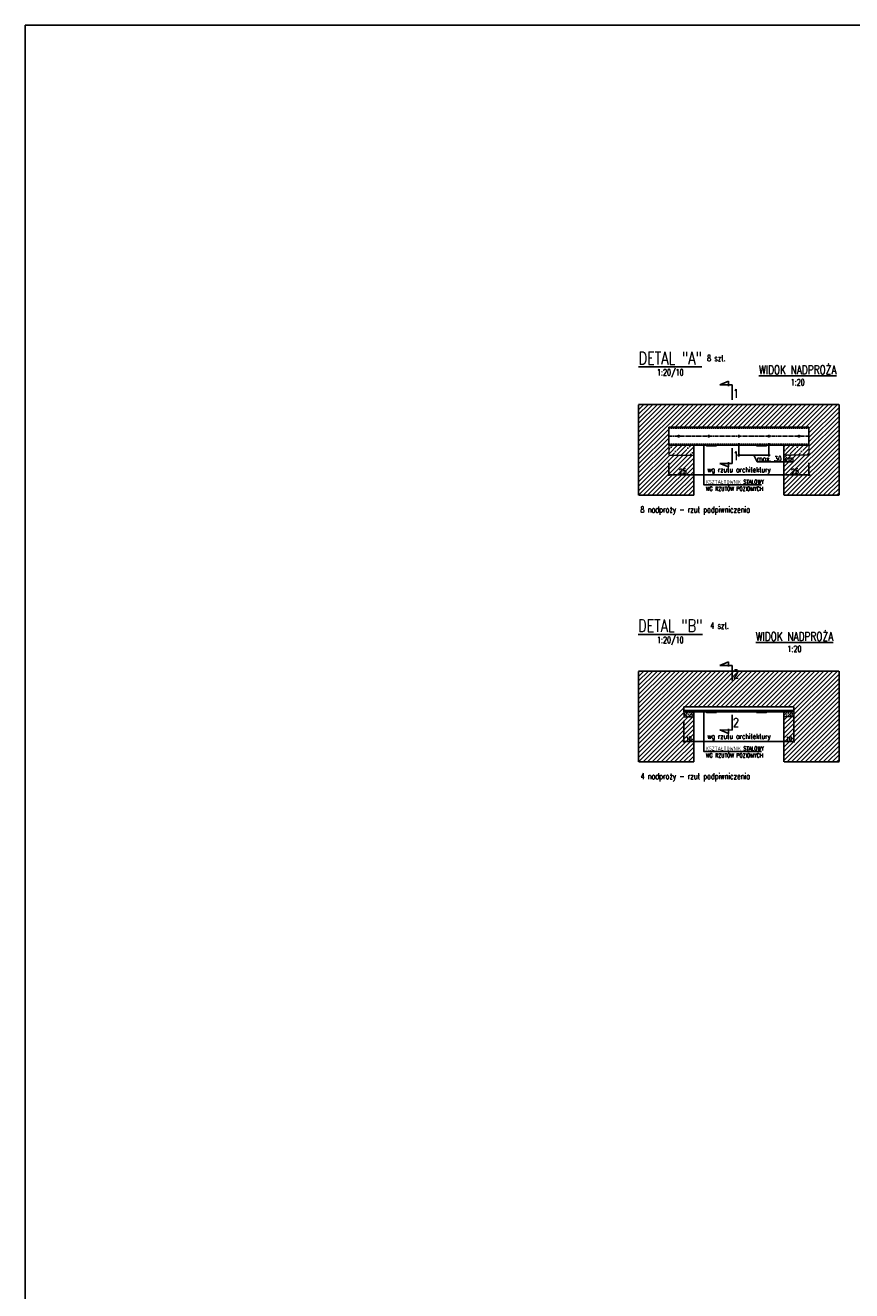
# Model space of a CAD drawing. Header units: millimetres. Extents: x 136919 to 160325, y -19528 to -8134.
# Tile 12 of 22: x 144121 to 144946, y -12429 to -11166. Entities that reach past the tile are written whole.
import ezdxf
from ezdxf.enums import TextEntityAlignment as Align

# ---------------------------------------------------------------- set-up
doc = ezdxf.new("R2010")
doc.units = ezdxf.units.MM
doc.header["$LTSCALE"] = 0.1
doc.linetypes.add('CENTER2', pattern=[28.575, 19.05, -3.175, 3.175, -3.175])
doc.linetypes.add('HIDDEN', pattern=[9.525, 6.35, -3.175])
doc.layers.add('O_okna ppoz', color=1, linetype='Continuous', lineweight=13)
for name, color, linetype in [('tkd_hacz', 5, 'Continuous'), ('tkd_mur-1', 2, 'Continuous'), ('tkd_opis', 7, 'Continuous'), ('tkd_opis_sztuki', 7, 'Continuous'), ('tkd_przekroje', 3, 'Continuous'), ('tkd_przerywane', 8, 'HIDDEN'), ('tkd_solid', 253, 'Continuous'), ('tkd_stal_opis', 33, 'Continuous'), ('tkd_stal_osie', 12, 'CENTER2'), ('tkd_stal_przerywane', 5, 'HIDDEN'), ('tkd_stal_widok', 2, 'Continuous'), ('tkd_txt020', 6, 'Continuous'), ('tkd_txt025', 7, 'Continuous'), ('tkd_wym', 1, 'Continuous')]:
    doc.layers.add(name, color=color, linetype=linetype)
doc.styles.add('TKD_1TXT', font='simplex.shx', dxfattribs={"width": 0.75, "height": 0.25})
doc.styles.add('tkd_1txt020', font='simplex.shx', dxfattribs={"width": 0.75, "height": 5})
doc.styles.add('tkd_1txt025', font='simplex.shx', dxfattribs={"width": 0.75, "height": 6.25})
doc.styles.add('TKD_2TXT', font='romand.shx', dxfattribs={"width": 0.75, "height": 0.25})
doc.styles.add('tkd_2txt035', font='romand.shx', dxfattribs={"width": 0.75, "height": 8.75})
doc.styles.add('tkd_txt0', font='simplex.shx', dxfattribs={"width": 0.75})
doc.dimstyles.new('tkd_1-20cm[cm]', dxfattribs={"dimtxt": 4, "dimasz": 1, "dimexe": 0, "dimexo": 4, "dimgap": 0.6, "dimtad": 1, "dimdec": 1, "dimrnd": 0.5, "dimtxsty": 'tkd_txt0', "dimblk": 'tkd_dim_arrow', "dimblk1": 'tkd_dim_arrow', "dimblk2": 'tkd_dim_arrow', "dimcen": 2.5, "dimclrd": 1, "dimclrt": 7, "dimadec": 0, "dimazin": 0, "dimtfac": 1, "dimtdec": 1, "dimtix": 1, "dimtmove": 1, "dimatfit": 3, "dimfxl": 50, "dimfxlon": 1, "dimtvp": 0.02, "dimarcsym": 0})
doc.dimstyles.new('tkd_1-25cm[cm]', dxfattribs={"dimtxt": 5, "dimasz": 1.25, "dimexe": 0, "dimexo": 5, "dimgap": 0.75, "dimtad": 1, "dimdec": 0, "dimdsep": 46, "dimtxsty": 'tkd_txt0', "dimblk": 'tkd_dim_arrow', "dimcen": 0.09, "dimclrd": 1, "dimclrt": 7, "dimadec": 0, "dimazin": 0, "dimtfac": 1, "dimtdec": 0, "dimtix": 1, "dimtmove": 1, "dimatfit": 3, "dimfxl": 12, "dimfxlon": 1, "dimtvp": 0.02, "dimtolj": 1, "dimtzin": 0, "dimarcsym": 0})

# ---------------------------------------------------------------- blocks, each defined once
blk = doc.blocks.new('tkd_dim_arrow')
for p, q in [((-1, 0), (1, 0)), ((0, -1), (0, 1))]:
    blk.add_line(p, q)
at = {"const_width": 0.2}
blk.add_lwpolyline([(-0.9, -0.9), (0.9, 0.9)], dxfattribs=at)
blk = doc.blocks.new('*D2589')
at = {"layer": 'DEFPOINTS', "color": 0, "ltscale": 2, "transparency": 16777216}
for p in [(144763, -11584.7), (144788, -11584.7), (144788, -11614.2)]:
    blk.add_point(p, dxfattribs=at)
at = {"layer": 'tkd_wym', "color": 0, "lineweight": -2, "ltscale": 2, "transparency": 16777216}
for p, q in [((144763, -11602.2), (144763, -11614.2)), ((144788, -11602.2), (144788, -11614.2))]:
    blk.add_line(p, q, dxfattribs=at)
at = {"layer": 'tkd_wym', "color": 1, "lineweight": -2, "ltscale": 2, "transparency": 16777216}
blk.add_line((144764.2, -11614.2), (144786.7, -11614.2), dxfattribs=at)
at = {"layer": 'tkd_wym', "color": 1, "lineweight": -2, "ltscale": 2, "transparency": 16777216, "xscale": 1.25, "yscale": 1.25, "zscale": 1.25, "rotation": 180}
blk.add_blockref('tkd_dim_arrow', (144763, -11614.2), dxfattribs=at)
at = {"layer": 'tkd_wym', "color": 1, "lineweight": -2, "ltscale": 2, "transparency": 16777216, "xscale": 1.25, "yscale": 1.25, "zscale": 1.25}
blk.add_blockref('tkd_dim_arrow', (144788, -11614.2), dxfattribs=at)
at = {"layer": 'tkd_wym', "color": 7, "ltscale": 2, "transparency": 16777216, "insert": (144777, -11610.9), "char_height": 5, "attachment_point": 5, "style": 'tkd_txt0'}
blk.add_mtext('\\A1;25', dxfattribs=at)
blk = doc.blocks.new('*D2590')
at = {"layer": 'DEFPOINTS', "color": 0, "ltscale": 2, "transparency": 16777216}
for p in [(144878, -11584.7), (144903, -11584.7), (144903, -11614.2)]:
    blk.add_point(p, dxfattribs=at)
at = {"layer": 'tkd_wym', "color": 0, "lineweight": -2, "ltscale": 2, "transparency": 16777216}
for p, q in [((144878, -11602.2), (144878, -11614.2)), ((144903, -11602.2), (144903, -11614.2))]:
    blk.add_line(p, q, dxfattribs=at)
at = {"layer": 'tkd_wym', "color": 1, "lineweight": -2, "ltscale": 2, "transparency": 16777216}
blk.add_line((144879.2, -11614.2), (144901.7, -11614.2), dxfattribs=at)
at = {"layer": 'tkd_wym', "color": 1, "lineweight": -2, "ltscale": 2, "transparency": 16777216, "xscale": 1.25, "yscale": 1.25, "zscale": 1.25, "rotation": 180}
blk.add_blockref('tkd_dim_arrow', (144878, -11614.2), dxfattribs=at)
at = {"layer": 'tkd_wym', "color": 1, "lineweight": -2, "ltscale": 2, "transparency": 16777216, "xscale": 1.25, "yscale": 1.25, "zscale": 1.25}
blk.add_blockref('tkd_dim_arrow', (144903, -11614.2), dxfattribs=at)
at = {"layer": 'tkd_wym', "color": 7, "ltscale": 2, "transparency": 16777216, "insert": (144889, -11610.9), "char_height": 5, "attachment_point": 5, "style": 'tkd_txt0'}
blk.add_mtext('\\A1;25', dxfattribs=at)
blk = doc.blocks.new('*D2591')
at = {"layer": 'DEFPOINTS', "color": 0, "ltscale": 2, "transparency": 16777216}
for p in [(144833, -11574.7), (144863, -11574.7), (144863, -11594.8)]:
    blk.add_point(p, dxfattribs=at)
at = {"layer": 'tkd_wym', "color": 0, "lineweight": -2, "ltscale": 2, "transparency": 16777216}
for p, q in [((144833, -11582.8), (144833, -11594.8)), ((144863, -11582.8), (144863, -11594.8))]:
    blk.add_line(p, q, dxfattribs=at)
at = {"layer": 'tkd_wym', "color": 1, "lineweight": -2, "ltscale": 2, "transparency": 16777216}
for p, q in [((144834.2, -11594.8), (144861.7, -11594.8)), ((144848, -11594.8), (144851.3, -11601.5)), ((144851.3, -11601.5), (144887.5, -11601.5))]:
    blk.add_line(p, q, dxfattribs=at)
at = {"layer": 'tkd_wym', "color": 1, "lineweight": -2, "ltscale": 2, "transparency": 16777216, "xscale": 1.25, "yscale": 1.25, "zscale": 1.25, "rotation": 180}
blk.add_blockref('tkd_dim_arrow', (144833, -11594.8), dxfattribs=at)
at = {"layer": 'tkd_wym', "color": 1, "lineweight": -2, "ltscale": 2, "transparency": 16777216, "xscale": 1.25, "yscale": 1.25, "zscale": 1.25}
blk.add_blockref('tkd_dim_arrow', (144863, -11594.8), dxfattribs=at)
at = {"layer": 'tkd_wym', "color": 7, "ltscale": 2, "transparency": 16777216, "insert": (144869.4, -11598.3), "char_height": 5, "attachment_point": 5, "style": 'tkd_txt0'}
blk.add_mtext('\\A1;max. 30 cm', dxfattribs=at)
blk = doc.blocks.new('tkd_opis_035')
at = {"color": 2, "style": 'TKD_1TXT', "width": 0.75}
blk.add_attdef('NAZWA', text='', height=0.35, dxfattribs=at).set_placement((0.013, 0.072), align=Align.CENTER)
at = {"color": 7, "style": 'TKD_1TXT', "width": 0.75}
for tag, p in [('UWAGA1', (0.013, -0.371)), ('UWAGA2', (0.013, -0.725)), ('UWAGA3', (0.013, -1.073))]:
    blk.add_attdef(tag, text='', height=0.25, dxfattribs=at).set_placement(p, align=Align.CENTER)
blk = doc.blocks.new('tkd_section_l')
for p, q in [((-0.6, 0), (-0.6, -0.491)), ((0, 0), (-0.6, 0)), ((-0.745, -0.146), (-0.558, -0.146)), ((-0.6, -0.491), (-0.745, -0.146))]:
    blk.add_line(p, q)
blk = doc.blocks.new('tkd_section_p')
for p, q in [((-0.6, 0.491), (-0.745, 0.146)), ((-0.745, 0.146), (-0.558, 0.146)), ((-0.6, 0), (-0.6, 0.491)), ((0, 0), (-0.6, 0))]:
    blk.add_line(p, q)
blk = doc.blocks.new('*D2584')
at = {"layer": 'DEFPOINTS', "color": 0, "ltscale": 2, "transparency": 16777216}
for p in [(144878, -11589.7), (144788, -11597), (144878, -11614.2)]:
    blk.add_point(p, dxfattribs=at)
at = {"layer": 'tkd_wym', "color": 0, "lineweight": -2, "ltscale": 2, "transparency": 16777216}
for p, q in [((144788, -11602.2), (144788, -11614.2)), ((144878, -11602.2), (144878, -11614.2))]:
    blk.add_line(p, q, dxfattribs=at)
at = {"layer": 'tkd_wym', "color": 1, "lineweight": -2, "ltscale": 2, "transparency": 16777216}
blk.add_line((144789.2, -11614.2), (144876.7, -11614.2), dxfattribs=at)
at = {"layer": 'tkd_wym', "color": 1, "lineweight": -2, "ltscale": 2, "transparency": 16777216, "xscale": 1.25, "yscale": 1.25, "zscale": 1.25, "rotation": 180}
blk.add_blockref('tkd_dim_arrow', (144788, -11614.2), dxfattribs=at)
at = {"layer": 'tkd_wym', "color": 1, "lineweight": -2, "ltscale": 2, "transparency": 16777216, "xscale": 1.25, "yscale": 1.25, "zscale": 1.25}
blk.add_blockref('tkd_dim_arrow', (144878, -11614.2), dxfattribs=at)
at = {"layer": 'tkd_wym', "color": 7, "ltscale": 2, "transparency": 16777216, "insert": (144833, -11610.1), "char_height": 5, "attachment_point": 5, "style": 'tkd_txt0'}
blk.add_mtext('\\A1;wg rzutu architektury', dxfattribs=at)
blk = doc.blocks.new('tkd_opis_sztuki_050')
at = {"color": 3, "style": 'TKD_2TXT', "width": 0.75}
blk.add_attdef('NAZWA', text='', height=0.5, dxfattribs=at).set_placement((0.053, 0), align=Align.CENTER)
at = {"color": 7, "style": 'TKD_1TXT', "width": 0.75}
blk.add_attdef('SZTUK', (1.522, 0.127), '', height=0.25, dxfattribs=at)
for tag, p in [('UWAGA1', (0.053, -0.444)), ('UWAGA2', (0.053, -0.798)), ('UWAGA3', (0.053, -1.146))]:
    blk.add_attdef(tag, text='', height=0.25, dxfattribs=at).set_placement(p, align=Align.CENTER)
blk = doc.blocks.new('*D2653')
at = {"layer": 'DEFPOINTS', "color": 0, "ltscale": 2, "transparency": 16777216}
for p in [(144878, -11855.8), (144788, -11863.1), (144878, -11880.3)]:
    blk.add_point(p, dxfattribs=at)
at = {"layer": 'tkd_wym', "color": 0, "lineweight": -2, "ltscale": 2, "transparency": 16777216}
for p, q in [((144788, -11868.3), (144788, -11880.3)), ((144878, -11868.3), (144878, -11880.3))]:
    blk.add_line(p, q, dxfattribs=at)
at = {"layer": 'tkd_wym', "color": 1, "lineweight": -2, "ltscale": 2, "transparency": 16777216}
blk.add_line((144789.2, -11880.3), (144876.7, -11880.3), dxfattribs=at)
at = {"layer": 'tkd_wym', "color": 1, "lineweight": -2, "ltscale": 2, "transparency": 16777216, "xscale": 1.25, "yscale": 1.25, "zscale": 1.25, "rotation": 180}
blk.add_blockref('tkd_dim_arrow', (144788, -11880.3), dxfattribs=at)
at = {"layer": 'tkd_wym', "color": 1, "lineweight": -2, "ltscale": 2, "transparency": 16777216, "xscale": 1.25, "yscale": 1.25, "zscale": 1.25}
blk.add_blockref('tkd_dim_arrow', (144878, -11880.3), dxfattribs=at)
at = {"layer": 'tkd_wym', "color": 7, "ltscale": 2, "transparency": 16777216, "insert": (144833, -11876.2), "char_height": 5, "attachment_point": 5, "style": 'tkd_txt0'}
blk.add_mtext('\\A1;wg rzutu architektury', dxfattribs=at)
blk = doc.blocks.new('*D2654')
at = {"layer": 'DEFPOINTS', "color": 0, "transparency": 16777216}
for p in [(144888, -11850.8, 0), (144878, -11875.8, 0), (144888, -11880.3)]:
    blk.add_point(p, dxfattribs=at)
at = {"layer": 'tkd_wym', "color": 0, "lineweight": -2, "transparency": 16777216}
for p, q in [((144888, -11854.8), (144888, -11880.3)), ((144878, -11879.8), (144878, -11880.3))]:
    blk.add_line(p, q, dxfattribs=at)
at = {"layer": 'tkd_wym', "color": 1, "lineweight": -2, "transparency": 16777216}
blk.add_line((144879, -11880.3), (144887, -11880.3), dxfattribs=at)
at = {"layer": 'tkd_wym', "color": 1, "lineweight": -2, "transparency": 16777216, "rotation": 180}
blk.add_blockref('tkd_dim_arrow', (144878, -11880.3), dxfattribs=at)
at = {"layer": 'tkd_wym', "color": 1, "lineweight": -2, "transparency": 16777216}
blk.add_blockref('tkd_dim_arrow', (144888, -11880.3), dxfattribs=at)
at = {"layer": 'tkd_wym', "color": 7, "transparency": 16777216, "insert": (144883, -11877.7), "char_height": 4, "attachment_point": 5, "style": 'tkd_txt0'}
blk.add_mtext('10', dxfattribs=at)
blk = doc.blocks.new('*D2655')
at = {"layer": 'DEFPOINTS', "color": 0, "transparency": 16777216}
for p in [(144778, -11855.8, 0), (144778, -11880.3), (144788, -11874.2, 0)]:
    blk.add_point(p, dxfattribs=at)
at = {"layer": 'tkd_wym', "color": 0, "lineweight": -2, "transparency": 16777216}
for p, q in [((144778, -11859.8), (144778, -11880.3)), ((144788, -11878.2), (144788, -11880.3))]:
    blk.add_line(p, q, dxfattribs=at)
at = {"layer": 'tkd_wym', "color": 1, "lineweight": -2, "transparency": 16777216}
blk.add_line((144787, -11880.3), (144779, -11880.3), dxfattribs=at)
at = {"layer": 'tkd_wym', "color": 1, "lineweight": -2, "transparency": 16777216, "rotation": 180}
blk.add_blockref('tkd_dim_arrow', (144778, -11880.3), dxfattribs=at)
at = {"layer": 'tkd_wym', "color": 1, "lineweight": -2, "transparency": 16777216}
blk.add_blockref('tkd_dim_arrow', (144788, -11880.3), dxfattribs=at)
at = {"layer": 'tkd_wym', "color": 7, "transparency": 16777216, "insert": (144783, -11877.7), "char_height": 4, "attachment_point": 5, "style": 'tkd_txt0'}
blk.add_mtext('10', dxfattribs=at)

msp = doc.modelspace()

# ---------------------------------------------------------------- hatches: boundary and pattern name
at = {"layer": 'O_okna ppoz'}
h = msp.add_hatch(dxfattribs=at)
h.set_pattern_fill('ANSI31', color=8, style=2)
h.set_pattern_definition([(45, (128859.5527, -18518.9422), (-2.24506403, 2.24506403), [])])
h.paths.add_polyline_path([(144933, -11544.2), (144733, -11544.2), (144733, -11634.72), (144788, -11634.72), (144788, -11594.72), (144763, -11594.72), (144763, -11584.72), (144763, -11566.72), (144903, -11566.72), (144903, -11584.72), (144903, -11594.72), (144878, -11594.72), (144878, -11634.72), (144933, -11634.72)])
h.paths.add_polyline_path([(144772.71, -11614.65), (144781.28, -11614.65), (144781.28, -11607.15), (144772.71, -11607.15)], flags=24)
h.paths.add_polyline_path([(144884.71, -11614.65), (144893.28, -11614.65), (144893.28, -11607.15), (144884.71, -11607.15)], flags=24)
h.paths.add_polyline_path([(144850.85, -11602.04), (144887.99, -11602.04), (144887.99, -11594.54), (144850.85, -11594.54)], flags=25)
h = msp.add_hatch(dxfattribs=at)
h.set_pattern_fill('ANSI31', color=8, style=2)
h.set_pattern_definition([(45, (128859.5527, -18785.052), (-2.24506403, 2.24506403), [])])
h.paths.add_polyline_path([(144933, -11810.31), (144733, -11810.31), (144733, -11900.83), (144788, -11900.83), (144788, -11855.83), (144778, -11855.83), (144778, -11850.83), (144778, -11845.83), (144888, -11845.83), (144888, -11850.83), (144888, -11855.83), (144878, -11855.83), (144878, -11900.83), (144933, -11900.83)])
h.paths.add_polyline_path([(144888, -11868.15), (144887.99, -11868.15), (144887.99, -11860.65), (144888, -11860.65)], flags=16)
at = {"layer": 'tkd_hacz'}
h = msp.add_hatch(dxfattribs=at)
h.set_pattern_fill('ANSI33', color=8, scale=0.5)
h.paths.add_polyline_path([(144888, -11855.83), (144888, -11850.83), (144878, -11850.83), (144878, -11855.83)])
h.paths.add_polyline_path([(144788, -11855.83), (144788, -11850.83), (144778, -11850.83), (144778, -11855.83)])
at = {"layer": 'tkd_solid', "ltscale": 100}
h = msp.add_hatch(dxfattribs=at)
h.set_pattern_fill('ANSI35', color=256, style=0)
h.set_pattern_definition([(45, (-9725.3474, 31133.4985), (-4.49012806, 4.49012806), []), (45, (-9720.857, 31133.4985), (-4.49012806, 4.49012806), [7.9375, -1.5875, 0, -1.5875])])
h.paths.add_polyline_path([(144903, -11584.72), (144878, -11584.72), (144878, -11594.72), (144903, -11594.72)])
h.paths.add_polyline_path([(144850.85, -11602.04), (144887.99, -11602.04), (144887.99, -11594.54), (144850.85, -11594.54)], flags=9)
h.paths.add_polyline_path([(144763, -11584.72), (144763, -11594.72), (144788, -11594.72), (144788, -11584.72)])

# ---------------------------------------------------------------- linework, layer by layer
at = {"layer": 'O_okna ppoz', "elevation": 0}
for points in [[(144763, -11584.72), (144763, -11594.72), (144788, -11594.72)], [(144903, -11584.72), (144903, -11594.72), (144878, -11594.72)], [(144778, -11850.83), (144778, -11855.83), (144788, -11855.83)], [(144888, -11850.83), (144888, -11855.83), (144878, -11855.83)]]:
    msp.add_lwpolyline(points, dxfattribs=at)
at = {"layer": 'tkd_mur-1', "elevation": 0}
for points in [[(144763, -11584.72), (144788, -11584.72), (144788, -11634.72)], [(144903, -11584.72), (144878, -11584.72), (144878, -11634.72)], [(144778, -11850.83), (144788, -11850.83), (144788, -11900.83)], [(144888, -11850.83), (144878, -11850.83), (144878, -11900.83)]]:
    msp.add_lwpolyline(points, dxfattribs=at)
at = {"layer": 'tkd_przerywane', "elevation": 0}
for points in [[(144788, -11634.72), (144733, -11634.72), (144733, -11544.2), (144933, -11544.2), (144933, -11634.72), (144878, -11634.72)], [(144788, -11900.83), (144733, -11900.83), (144733, -11810.31), (144933, -11810.31), (144933, -11900.83), (144878, -11900.83)]]:
    msp.add_lwpolyline(points, dxfattribs=at)
at = {"layer": 'tkd_stal_opis'}
for points in [[(144855.67, -11624.28), (144798.02, -11624.28), (144798.02, -11583.62)], [(144855.67, -11890.39), (144798.02, -11890.39), (144798.02, -11849.73)]]:
    msp.add_lwpolyline(points, dxfattribs=at)
at = {"layer": 'tkd_stal_osie', "ltscale": 2}
msp.add_line((144763, -11575.72, 0), (144903, -11575.72, 0), dxfattribs=at)
at = {"layer": 'tkd_stal_osie'}
msp.add_line((144888, -11849.52, 0), (144778, -11849.52, 0), dxfattribs=at)
at = {"layer": 'tkd_stal_przerywane', "ltscale": 2}
for p, q in [((144763, -11567.82, 0), (144903, -11567.82, 0)), ((144763, -11583.62, 0), (144903, -11583.62, 0))]:
    msp.add_line(p, q, dxfattribs=at)
at = {"layer": 'tkd_stal_przerywane'}
msp.add_line((144888, -11850.53, 0), (144778, -11850.53, 0), dxfattribs=at)
at = {"layer": 'tkd_stal_widok', "ltscale": 2}
for p, q in [((144763, -11566.72, 0), (144903, -11566.72, 0)), ((144763, -11566.72, 0), (144763, -11584.72, 0)), ((144903, -11566.72, 0), (144903, -11584.72, 0)), ((144763, -11584.72, 0), (144903, -11584.72, 0)), ((144778, -11845.83, 0), (144778, -11850.83, 0)), ((144888, -11845.83, 0), (144888, -11850.83, 0))]:
    msp.add_line(p, q, dxfattribs=at)
at = {"layer": 'tkd_stal_widok'}
for p, q in [((144888, -11845.83, 0), (144778, -11845.83, 0)), ((144888, -11850.83, 0), (144778, -11850.83, 0))]:
    msp.add_line(p, q, dxfattribs=at)
at = {"layer": 'tkd_stal_widok', "ltscale": 2, "elevation": 0}
for points in [[(144800.63, -11584.72), (144800.63, -11585.32), (144810.63, -11585.32), (144810.63, -11584.72), (144800.63, -11584.72)], [(144850.63, -11584.72), (144850.63, -11585.32), (144860.63, -11585.32), (144860.63, -11584.72), (144850.63, -11584.72)], [(144800.63, -11850.83), (144800.63, -11851.43), (144810.63, -11851.43), (144810.63, -11850.83), (144800.63, -11850.83)], [(144850.63, -11850.83), (144850.63, -11851.43), (144860.63, -11851.43), (144860.63, -11850.83), (144850.63, -11850.83)]]:
    msp.add_lwpolyline(points, dxfattribs=at)
at = {"layer": 'tkd_stal_widok', "ltscale": 2}
for centre in [(144773, -11575.72, 0), (144803, -11575.72, 0), (144833, -11575.72, 0), (144863, -11575.72, 0), (144893, -11575.72, 0)]:
    msp.add_circle(centre, 0.8, dxfattribs=at)
at = {"layer": 'tkd_wym'}
msp.add_lwpolyline([(144120.98, -11165.7), (147421.33, -11165.7), (147421.33, -13691.4), (144120.98, -13691.4)], close=True, dxfattribs=at)

# ---------------------------------------------------------------- block references
at = {"layer": 'tkd_opis'}
ref = msp.add_blockref('tkd_opis_035', (144892.09, -11515.73), dxfattribs=dict(at, xscale=-25, yscale=25, zscale=25))
ref.add_attrib('NAZWA', '%%uWIDOK NADPROŻA', dxfattribs={"layer": '0', "color": 2, "height": 8.75, "style": 'TKD_1TXT', "width": 0.75}).set_placement((144891.76, -11513.92), align=Align.CENTER)
ref.add_attrib('UWAGA1', '1:20', dxfattribs={"layer": '0', "color": 7, "height": 6.25, "style": 'TKD_1TXT', "width": 0.75}).set_placement((144891.76, -11525.01), align=Align.CENTER)
ref = msp.add_blockref('tkd_opis_035', (144888.82, -11781.84), dxfattribs=dict(at, xscale=-25, yscale=25, zscale=25))
ref.add_attrib('NAZWA', '%%uWIDOK NADPROŻA', dxfattribs={"layer": '0', "color": 2, "height": 8.75, "style": 'TKD_1TXT', "width": 0.75}).set_placement((144888.49, -11780.03), align=Align.CENTER)
ref.add_attrib('UWAGA1', '1:20', dxfattribs={"layer": '0', "color": 7, "height": 6.25, "style": 'TKD_1TXT', "width": 0.75}).set_placement((144888.49, -11791.12), align=Align.CENTER)
at = {"layer": 'tkd_opis_sztuki', "ltscale": 2}
ref = msp.add_blockref('tkd_opis_sztuki_050', (144763.16, -11505.69, 0), dxfattribs=dict(at, xscale=25, yscale=25, zscale=25))
ref.add_attrib('NAZWA', '%%uDETAL "A"', dxfattribs={"layer": '0', "color": 3, "height": 12.5, "style": 'TKD_2TXT', "width": 0.75}).set_placement((144764.57, -11504.16, 0), align=Align.CENTER)
ref.add_attrib('UWAGA1', '1:20/10', dxfattribs={"layer": '0', "color": 7, "height": 6.25, "style": 'TKD_1TXT', "width": 0.75}).set_placement((144764.57, -11515.25, 0), align=Align.CENTER)
ref.add_attrib('SZTUK', '8 szt.', (144801.3, -11501, 0), dxfattribs={"layer": '0', "color": 7, "height": 6.25, "style": 'TKD_1TXT', "width": 0.75})
ref = msp.add_blockref('tkd_opis_sztuki_050', (144763.16, -11772.62, 0), dxfattribs=dict(at, xscale=25, yscale=25, zscale=25))
ref.add_attrib('NAZWA', '%%uDETAL "B"', dxfattribs={"layer": '0', "color": 3, "height": 12.5, "style": 'TKD_2TXT', "width": 0.75}).set_placement((144764.57, -11771.09, 0), align=Align.CENTER)
ref.add_attrib('UWAGA1', '1:20/10', dxfattribs={"layer": '0', "color": 7, "height": 6.25, "style": 'TKD_1TXT', "width": 0.75}).set_placement((144764.57, -11782.18, 0), align=Align.CENTER)
ref.add_attrib('SZTUK', ' 4 szt.', (144801.3, -11767.92, 0), dxfattribs={"layer": '0', "color": 7, "height": 6.25, "style": 'TKD_1TXT', "width": 0.75})
at = {"layer": 'tkd_przekroje', "xscale": 25, "yscale": 25, "zscale": 25}
for name, p, rotation in [('tkd_section_l', (144826.21, -11539.63, 0), 269.9878846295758), ('tkd_section_p', (144826.21, -11587.87, 0), 89.98788462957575), ('tkd_section_l', (144826.21, -11819.47, 0), 269.9878846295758), ('tkd_section_p', (144826.21, -11853.98, 0), 89.98788462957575)]:
    msp.add_blockref(name, p, dxfattribs=dict(at, rotation=rotation))

# ---------------------------------------------------------------- texts
at = {"layer": 'tkd_przekroje', "style": 'tkd_2txt035', "width": 0.8}
for s, p in [('1', (144830.18, -11533.05, 0)), ('1', (144830.18, -11595.31, 0)), ('2', (144830.18, -11812.9, 0)), ('2', (144830.18, -11861.42, 0))]:
    msp.add_text(s, height=8.75, rotation=359.98788, dxfattribs=at).set_placement(p, align=Align.MIDDLE_CENTER)
at = {"layer": 'tkd_txt020', "style": 'tkd_1txt020', "width": 0.75}
for s, p in [('WG RZUTÓW POZIOMYCH', (144800.13, -11630.22)), ('KSZTAŁTOWNIK STALOWY', (144800.13, -11623.36)), ('WG RZUTÓW POZIOMYCH', (144800.13, -11896.32)), ('KSZTAŁTOWNIK STALOWY', (144800.13, -11889.47))]:
    msp.add_text(s, height=4, dxfattribs=at).set_placement(p)
at = {"layer": 'tkd_txt025', "ltscale": 2, "style": 'tkd_1txt025', "width": 0.75}
for s, p in [('8 nadproży - rzut podpiwniczenia', (144734.8, -11652.06, 0)), ('4 nadproży - rzut podpiwniczenia', (144734.8, -11918.17, 0))]:
    msp.add_text(s, height=6.25, dxfattribs=at).set_placement(p)

# ---------------------------------------------------------------- dimensions: what is measured, and where the dimension line sits
at = {"layer": 'tkd_wym', "ltscale": 2}
for base, p1, p2, text, picture, middle in [((144863, -11594.75, 0), (144833, -11574.72, 0), (144863, -11574.72, 0), 'max. 30 cm', '*D2591', (144852.1, -11601.54, 0)), ((144788, -11614.15, 0), (144763, -11584.72, 0), (144788, -11584.72, 0), '25', '*D2589', (144777, -11614.15, 0)), ((144903, -11614.15, 0), (144878, -11584.72, 0), (144903, -11584.72, 0), '25', '*D2590', (144889, -11614.15, 0))]:
    dim = msp.add_linear_dim(base=base, p1=p1, p2=p2, text=text, dimstyle='tkd_1-25cm[cm]', dxfattribs=at)
    dim.commit()
    dim.dimension.update_dxf_attribs({"geometry": picture, "text_midpoint": middle, "dimtype": 160})
for base, p1, p2, picture, middle in [((144878, -11614.15, 0), (144788, -11597.01, 0), (144878, -11589.72, 0), '*D2584', (144833, -11610.07, 0)), ((144878, -11880.26, 0), (144788, -11863.12, 0), (144878, -11855.83, 0), '*D2653', (144833, -11876.18, 0))]:
    dim = msp.add_linear_dim(base=base, p1=p1, p2=p2, text='wg rzutu architektury', dimstyle='tkd_1-25cm[cm]', dxfattribs=at)
    dim.commit()
    dim.dimension.update_dxf_attribs({"geometry": picture, "text_midpoint": middle})
at = {"layer": 'tkd_wym'}
for base, p1, p2, picture, middle in [((144778, -11880.26), (144788, -11874.19, 0), (144778, -11855.83, 0), '*D2655', (144783, -11877.66)), ((144888, -11880.26), (144878, -11875.83, 0), (144888, -11850.83, 0), '*D2654', (144883, -11877.66))]:
    dim = msp.add_linear_dim(base=base, p1=p1, p2=p2, dimstyle='tkd_1-20cm[cm]', dxfattribs=at)
    dim.commit()
    dim.dimension.update_dxf_attribs({"geometry": picture, "text_midpoint": middle})

doc.saveas('drawing.dxf')
